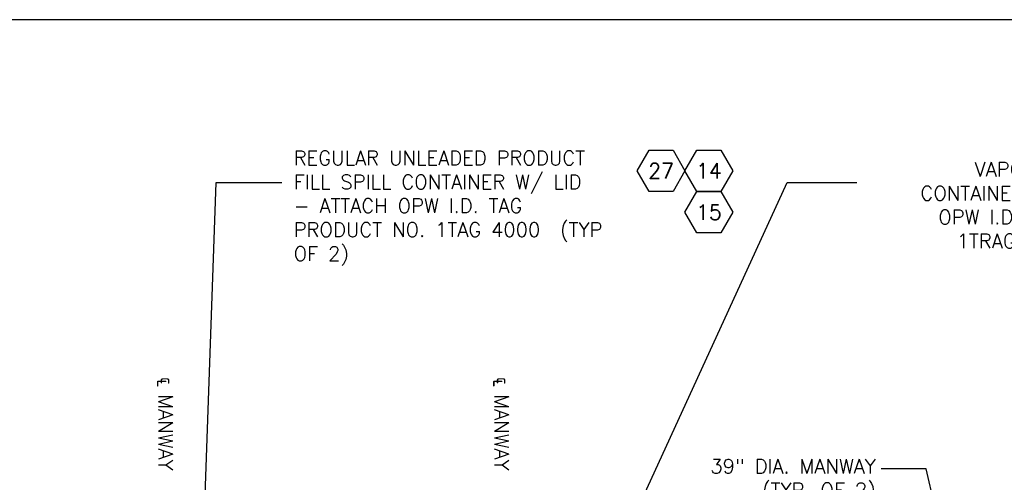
# Model space of a CAD drawing. Extents: x 2360 to 5106, y -824 to 622.
# Tile 122 of 124: x 3574 to 3729, y 549 to 622. Entities that reach past the tile are written whole.
import ezdxf
from ezdxf.enums import TextEntityAlignment as Align

# ---------------------------------------------------------------- set-up
doc = ezdxf.new("R2010")
doc.units = 0
doc.header["$MEASUREMENT"] = 0
doc.layers.get('0').update_dxf_attribs({"linetype": 'CONTINUOUS'})
doc.layers.add('FREEZE-OUTLINE-TITLES', color=60, linetype='CONTINUOUS')
doc.layers.add('TEXT', color=3, linetype='CONTINUOUS')
doc.styles.add('SIMPLEX', font='simplex')
doc.styles.add('TANK-SLAB$0$SIMPLEX', font='simplex')
doc.dimstyles.new('DIM48', dxfattribs={"dimscale": 48, "dimtxt": 0.09375, "dimasz": 0.09375, "dimexe": 0.0625, "dimexo": 0.0625, "dimgap": 0.0625, "dimtad": 1, "dimdec": 4, "dimzin": 3, "dimdsep": 46, "dimlunit": 4, "dimtxsty": 'SIMPLEX', "dimcen": 0, "dimclrd": 3, "dimclre": 3, "dimclrt": 3, "dimadec": 0, "dimazin": 0, "dimtfac": 1, "dimtdec": 4, "dimtofl": 0, "dimtmove": 2, "dimatfit": 3, "dimfxl": 1, "dimfrac": 2, "dimtolj": 1, "dimtzin": 3, "dimarcsym": 0})

# ---------------------------------------------------------------- blocks, each defined once
blk = doc.blocks.new('TANK-SLAB$0$HEX')
at = {"color": 3}
blk.add_lwpolyline([(-0.0577, 0.1), (-0.1155, 0), (-0.0577, -0.1), (0.0577, -0.1), (0.1155, 0), (0.0577, 0.1)], close=True, dxfattribs=at)
at = {"color": 3, "style": 'TANK-SLAB$0$SIMPLEX'}
blk.add_attdef('D#', text='', height=0.08, dxfattribs=at).set_placement((0, 0), align=Align.MIDDLE)

msp = doc.modelspace()

# ---------------------------------------------------------------- linework, layer by layer
at = {"layer": 'FREEZE-OUTLINE-TITLES', "color": 60, "linetype": 'Continuous'}
msp.add_lwpolyline([(3992.18868, 621.90712), (2876.18868, 621.90712), (2876.18868, 294.21628), (3992.18868, 294.21628)], close=True, dxfattribs=at)

# ---------------------------------------------------------------- block references
at = {"layer": 'TEXT'}
ref = msp.add_blockref('TANK-SLAB$0$HEX', (3675.02675, 598.23084), dxfattribs=dict(at, xscale=-32.48674340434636, yscale=32.48674340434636, zscale=32.48674340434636))
ref.add_attrib('D#', '27', dxfattribs={"layer": '0', "height": 2.3625, "style": 'TANK-SLAB$0$SIMPLEX'}).set_placement((3675.02675, 598.23084), align=Align.MIDDLE)
ref = msp.add_blockref('TANK-SLAB$0$HEX', (3682.52924, 598.23084), dxfattribs=dict(at, xscale=-32.48674340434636, yscale=32.48674340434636, zscale=32.48674340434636))
ref.add_attrib('D#', '14', dxfattribs={"layer": '0', "height": 2.3625, "style": 'TANK-SLAB$0$SIMPLEX'}).set_placement((3682.52924, 598.23084), align=Align.MIDDLE)
ref = msp.add_blockref('TANK-SLAB$0$HEX', (3682.52924, 591.73349), dxfattribs=dict(at, xscale=-32.48674340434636, yscale=32.48674340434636, zscale=32.48674340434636))
ref.add_attrib('D#', '15', dxfattribs={"layer": '0', "height": 2.3625, "style": 'TANK-SLAB$0$SIMPLEX'}).set_placement((3682.52924, 591.73349), align=Align.MIDDLE)

# ---------------------------------------------------------------- texts
at = {"layer": 'TEXT', "char_height": 2.25, "style": 'SIMPLEX'}
for s, insert, width, attachment_point in [('REGULAR UNLEADED PRODUCT FILL SPILL CONTAINER W/ LID - ATTACH OPW I.D. TAG PRODUCT NO. 1TAG 4000  (TYP OF 2)', (3617.42839, 601.37043), 52.9500821, 1), ('VAPOR RECOVERY SPILL CONTAINER W/ LID - ATTACH OPW I.D. TAG PRODUCT NO. 1TRAG-7000 (TYP. OF 2)', (3760.22846, 599.59779), 52.9500821, 3), ('39" DIA. MANWAY\\P(TYP. OF 2)', (3708.68602, 553.07067), 53.2517101, 3)]:
    msp.add_mtext(s, dxfattribs=dict(at, insert=insert, width=width, attachment_point=attachment_point))
at = {"layer": 'TEXT', "char_height": 2.25, "width": 19.5190601, "attachment_point": 9, "rotation": 270, "style": 'SIMPLEX'}
for insert in [(3596.0203, 551.21802), (3648.70169, 551.21802)]:
    msp.add_mtext('℄ MANWAY', dxfattribs=dict(at, insert=insert))

# ---------------------------------------------------------------- leaders
at = {"layer": 'TEXT'}
for points in [[(3602.0994, 504.38936), (3605.28678, 596.37341), (3615.56374, 596.37341)], [(3652.58835, 504.40048), (3694.81566, 596.37341), (3705.71948, 596.37341)], [(3727.84111, 502.97875), (3716.58218, 551.52634), (3709.53253, 551.52634)]]:
    msp.add_leader(points, dimstyle='DIM48', override={"dimgap": 0.0625, "dimtad": 0}, dxfattribs=at)

doc.saveas('drawing.dxf')
